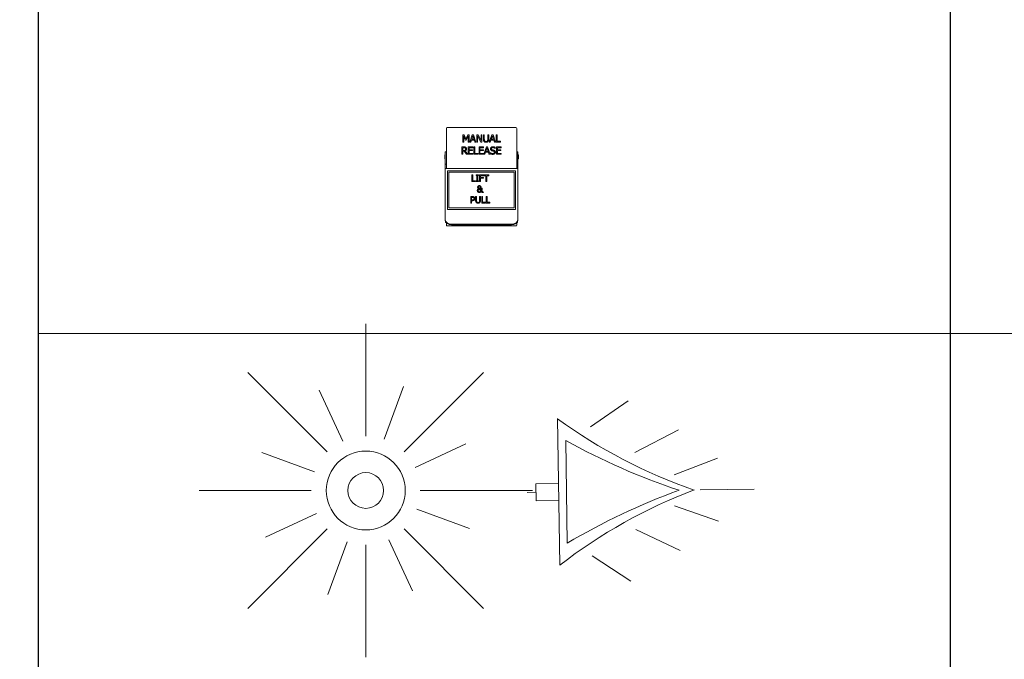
# Model space of a CAD drawing. Header units: millimetres. Extents: x -115221 to 194496, y -122556 to 375476.
# Tile 55 of 169: x 82148 to 83370, y -39274 to -38481. Entities that reach past the tile are written whole.
import ezdxf

# ---------------------------------------------------------------- set-up
doc = ezdxf.new("R2010")
doc.units = ezdxf.units.MM
doc.set_wipeout_variables(frame=1)
doc.layers.add('FA-PENDANT SPRINKLER', color=210, linetype='Continuous', lineweight=0)
doc.layers.add('SSE PIPING', color=7, linetype='Continuous', lineweight=30, true_color=0x0512c2)
doc.layers.add('SSE SYS', color=7, linetype='Continuous', lineweight=15, true_color=0xeb0000)

# ---------------------------------------------------------------- blocks, each defined once
blk = doc.blocks.new('Manual pull fr')
at = {"layer": 'SSE SYS', "color": 66, "true_color": 0x506b00}
for p, q in [((42, 0), (-42, 0)), ((-43, -1), (-43, -43.8)), ((-22.9, -8.7), (-22.9, -17.7)), ((-21.2, -8.7), (-22.9, -8.7)), ((-21.8, -17.7), (-21.8, -9.9)), ((-21.8, -9.9), (-19.4, -15.2)), ((-19, -13.7), (-21.2, -8.7)), ((-16.8, -8.7), (-19, -13.7)), ((-18.7, -15.2), (-16.4, -9.9)), ((-15.2, -8.7), (-16.8, -8.7)), ((-16.4, -9.9), (-16.4, -17.7)), ((-15.2, -17.7), (-15.2, -8.7)), ((-11.3, -8.7), (-14.3, -17.7)), ((-12, -14.2), (-10.6, -9.9)), ((-9.8, -8.7), (-11.3, -8.7)), ((-10.6, -9.9), (-9.2, -14.2)), ((-6.8, -17.7), (-9.8, -8.7)), ((-4.2, -8.7), (-5.9, -8.7)), ((-5.9, -8.7), (-5.9, -17.7)), ((-4.8, -9.9), (-0.8, -17.7)), ((-4.8, -17.7), (-4.8, -9.9)), ((-0.6, -15.8), (-4.2, -8.7)), ((0.5, -8.7), (-0.6, -8.7)), ((-0.6, -8.7), (-0.6, -15.8)), ((0.5, -17.7), (0.5, -8.7)), ((3.4, -8.7), (2.2, -8.7)), ((2.2, -8.7), (2.2, -14.3)), ((3.4, -14.3), (3.4, -8.7)), ((8.8, -8.7), (7.6, -8.7)), ((7.6, -8.7), (7.6, -14.3)), ((8.8, -14.3), (8.8, -8.7)), ((12.5, -8.7), (9.5, -17.7)), ((11.9, -14.2), (13.2, -9.9)), ((14, -8.7), (12.5, -8.7)), ((13.2, -9.9), (14.6, -14.2)), ((17, -17.7), (14, -8.7)), ((19.1, -8.7), (17.9, -8.7)), ((17.9, -8.7), (17.9, -17.7)), ((19.1, -16.6), (19.1, -8.7)), ((43, -43.8), (43, -1)), ((-21.6, -23.5), (-23.9, -23.5)), ((-23.9, -23.5), (-23.9, -32.5)), ((-22.9, -17.7), (-21.8, -17.7)), ((-19.4, -15.2), (-18.7, -15.2)), ((-16.4, -17.7), (-15.2, -17.7)), ((-10.6, -23.5), (-16.2, -23.5)), ((-16.2, -23.5), (-16.2, -32.5)), ((-14.3, -17.7), (-13.1, -17.7)), ((-13.1, -17.7), (-12.3, -15.2)), ((-12.3, -15.2), (-8.8, -15.2)), ((-9.2, -14.2), (-12, -14.2)), ((-10.6, -24.6), (-10.6, -23.5)), ((-9.3, -23.5), (-9.3, -32.5)), ((-8.1, -23.5), (-9.3, -23.5)), ((-8.8, -15.2), (-8, -17.7)), ((-8.1, -31.4), (-8.1, -23.5)), ((-8, -17.7), (-6.8, -17.7)), ((-5.9, -17.7), (-4.8, -17.7)), ((2.5, -23.5), (-3.1, -23.5)), ((-3.1, -23.5), (-3.1, -32.5)), ((-0.8, -17.7), (0.5, -17.7)), ((2.5, -24.6), (2.5, -23.5)), ((5.9, -23.5), (2.8, -32.5)), ((7.4, -23.5), (5.9, -23.5)), ((10.4, -32.5), (7.4, -23.5)), ((9.5, -17.7), (10.7, -17.7)), ((10.7, -17.7), (11.5, -15.2)), ((11.5, -15.2), (15, -15.2)), ((14.6, -14.2), (11.9, -14.2)), ((15, -15.2), (15.8, -17.7)), ((15.8, -17.7), (17, -17.7)), ((16.6, -25.4), (16.6, -23.9)), ((17.9, -17.7), (23.1, -17.7)), ((23.8, -23.5), (18.1, -23.5)), ((18.1, -23.5), (18.1, -32.5)), ((23.1, -16.6), (19.1, -16.6)), ((23.1, -17.7), (23.1, -16.6)), ((23.8, -24.6), (23.8, -23.5)), ((-45, -33.2), (-45, -38.2)), ((-45, -33.2), (-44.5, -33.2)), ((-44.5, -33.1), (-44.5, -29.7)), ((-44.5, -29.7), (-43, -29.7)), ((-44.5, -33.1), (-44.5, -44.8)), ((-23.9, -32.5), (-22.7, -32.5)), ((-22.7, -24.5), (-21.5, -24.5)), ((-22.7, -27.9), (-22.7, -24.5)), ((-21.7, -27.9), (-22.7, -27.9)), ((-22.7, -32.5), (-22.7, -28.9)), ((-22.7, -28.9), (-21.3, -28.9)), ((-21.3, -28.9), (-18.5, -32.5)), ((-16.9, -32.5), (-20.1, -28.6)), ((-18.5, -32.5), (-16.9, -32.5)), ((-16.2, -32.5), (-10.6, -32.5)), ((-15, -27), (-15, -24.6)), ((-15, -24.6), (-10.6, -24.6)), ((-10.9, -27), (-15, -27)), ((-15, -31.4), (-15, -28.1)), ((-15, -28.1), (-10.9, -28.1)), ((-10.6, -31.4), (-15, -31.4)), ((-10.9, -28.1), (-10.9, -27)), ((-10.6, -32.5), (-10.6, -31.4)), ((-9.3, -32.5), (-4.1, -32.5)), ((-4.1, -31.4), (-8.1, -31.4)), ((-4.1, -32.5), (-4.1, -31.4)), ((-3.1, -32.5), (2.5, -32.5)), ((-1.9, -27), (-1.9, -24.6)), ((-1.9, -24.6), (2.5, -24.6)), ((2.2, -27), (-1.9, -27)), ((-1.9, -31.4), (-1.9, -28.1)), ((-1.9, -28.1), (2.2, -28.1)), ((2.5, -31.4), (-1.9, -31.4)), ((2.2, -28.1), (2.2, -27)), ((2.5, -32.5), (2.5, -31.4)), ((2.8, -32.5), (4.1, -32.5)), ((4.1, -32.5), (4.9, -30)), ((4.9, -30), (8.3, -30)), ((5.2, -29), (6.6, -24.7)), ((8, -29), (5.2, -29)), ((6.6, -24.7), (8, -29)), ((8.3, -30), (9.1, -32.5)), ((9.1, -32.5), (10.4, -32.5)), ((10.9, -30.5), (10.8, -30.5)), ((10.8, -30.5), (10.8, -32)), ((16.5, -25.4), (16.6, -25.4)), ((18.1, -32.5), (23.8, -32.5)), ((19.3, -27), (19.3, -24.6)), ((19.3, -24.6), (23.8, -24.6)), ((23.5, -27), (19.3, -27)), ((19.3, -28.1), (23.5, -28.1)), ((19.3, -31.4), (19.3, -28.1)), ((23.8, -31.4), (19.3, -31.4)), ((23.5, -28.1), (23.5, -27)), ((23.8, -32.5), (23.8, -31.4)), ((43, -29.7), (44.5, -29.7)), ((44.5, -29.7), (44.5, -33.1)), ((44.5, -44.8), (44.5, -33.1)), ((44.5, -33.2), (45, -33.2)), ((45, -33.2), (45, -38.2)), ((-45, -38.2), (-44.5, -38.2)), ((-44.5, -44.8), (-44.5, -49.8)), ((-44.5, -44.8), (-43, -44.8)), ((-43, -44.8), (-43, -43.8)), ((-43, -49.8), (-43, -44.8)), ((43, -43.8), (43, -44.8)), ((43, -44.8), (44.5, -44.8)), ((43, -44.8), (43, -49.8)), ((44.5, -38.2), (45, -38.2)), ((44.5, -49.8), (44.5, -44.8)), ((44.5, -49.8), (-44.5, -49.8)), ((-44.5, -49.8), (-44.5, -102.8)), ((-41.5, -52.8), (-41.5, -99.8)), ((41.5, -52.8), (-41.5, -52.8)), ((-39.8, -54.5), (39.8, -54.5)), ((-39.8, -98.1), (-39.8, -54.5)), ((-10.8, -57.8), (-11.9, -57.8)), ((-11.9, -57.8), (-11.9, -65.8)), ((-10.8, -64.9), (-10.8, -57.8)), ((-3.6, -57.8), (-6.7, -57.8)), ((-6.7, -57.8), (-6.7, -58.6)), ((-6.7, -58.6), (-5.7, -58.6)), ((-5.7, -58.6), (-5.7, -65)), ((-4.7, -65), (-4.7, -58.6)), ((-4.7, -58.6), (-3.6, -58.6)), ((-3.6, -58.6), (-3.6, -57.8)), ((2.5, -57.8), (-2.3, -57.8)), ((-2.3, -57.8), (-2.3, -65.8)), ((-1.3, -61), (-1.3, -58.7)), ((-1.3, -58.7), (2.5, -58.7)), ((2.5, -58.7), (2.5, -57.8)), ((9, -57.8), (2.6, -57.8)), ((2.6, -57.8), (2.6, -58.7)), ((2.6, -58.7), (5.3, -58.7)), ((5.3, -58.7), (5.3, -65.8)), ((6.4, -65.8), (6.4, -58.7)), ((6.4, -58.7), (9, -58.7)), ((9, -58.7), (9, -57.8)), ((39.8, -54.5), (39.8, -98.1)), ((41.5, -99.8), (41.5, -52.8)), ((44.5, -102.8), (44.5, -49.8)), ((-11.9, -65.8), (-7.3, -65.8)), ((-7.3, -64.9), (-10.8, -64.9)), ((-7.3, -65.8), (-7.3, -64.9)), ((-6.7, -65), (-6.7, -65.8)), ((-5.7, -65), (-6.7, -65)), ((-6.7, -65.8), (-3.6, -65.8)), ((-3.6, -65), (-4.7, -65)), ((-3.6, -65.8), (-3.6, -65)), ((-2.3, -65.8), (-1.3, -65.8)), ((2.3, -61), (-1.3, -61)), ((-1.3, -65.8), (-1.3, -61.9)), ((-1.3, -61.9), (2.3, -61.9)), ((2.3, -61.9), (2.3, -61)), ((5.3, -65.8), (6.4, -65.8)), ((-11.1, -84.1), (-13.1, -84.1)), ((-13.1, -84.1), (-13.1, -92.1)), ((-6.1, -84.1), (-7.2, -84.1)), ((-7.2, -84.1), (-7.2, -89.1)), ((-6.1, -89.1), (-6.1, -84.1)), ((-3.2, -74.8), (-0.7, -77.3)), ((-1.4, -84.1), (-2.4, -84.1)), ((-2.4, -84.1), (-2.4, -89.2)), ((-0.3, -76.4), (-2.2, -74.4)), ((-1.4, -89.1), (-1.4, -84.1)), ((0.9, -74.1), (-0.2, -74.1)), ((-0.2, -77.8), (0.9, -79)), ((1.2, -84.1), (0.2, -84.1)), ((0.2, -84.1), (0.2, -92.1)), ((2.2, -79), (0.3, -77)), ((0.9, -74.6), (0.9, -74.1)), ((0.9, -79), (2.2, -79)), ((1.2, -91.2), (1.2, -84.1)), ((6.7, -84.1), (5.6, -84.1)), ((5.6, -84.1), (5.6, -92.1)), ((6.7, -91.2), (6.7, -84.1)), ((-13.1, -92.1), (-12.1, -92.1)), ((-12.1, -88.3), (-12.1, -85.1)), ((-12.1, -85.1), (-11.2, -85.1)), ((-11.3, -88.3), (-12.1, -88.3)), ((-12.1, -92.1), (-12.1, -89.2)), ((-12.1, -89.2), (-11.2, -89.2)), ((0.2, -92.1), (4.8, -92.1)), ((4.8, -91.2), (1.2, -91.2)), ((4.8, -92.1), (4.8, -91.2)), ((5.6, -92.1), (10.3, -92.1)), ((10.3, -91.2), (6.7, -91.2)), ((10.3, -92.1), (10.3, -91.2)), ((-44.5, -102.8), (-44.5, -104.2)), ((-44.5, -104.2), (-44.5, -112.1)), ((-41.5, -99.8), (41.5, -99.8)), ((39.8, -98.1), (-39.8, -98.1)), ((44.5, -104.2), (44.5, -102.8)), ((44.5, -112.1), (44.5, -104.2)), ((-44.5, -112.1), (-44.5, -113.1)), ((-43, -116.4), (-43, -119)), ((-42, -120), (42, -120)), ((-36.5, -117.7), (36.5, -117.7)), ((-36.5, -118.8), (36.5, -118.8)), ((43, -119), (43, -116.4)), ((44.5, -113.1), (44.5, -112.1))]:
    blk.add_line(p, q, dxfattribs=at)
at = {"layer": 'SSE SYS', "color": 66, "true_color": 0x506b00, "flags": 128}
for points in [[(-19.3, -24), (-19.4, -23.9), (-19.5, -23.9), (-19.6, -23.8), (-19.6, -23.8), (-19.7, -23.8), (-19.8, -23.7), (-19.9, -23.7), (-20, -23.7), (-20.1, -23.6), (-20.2, -23.6), (-20.3, -23.6), (-20.4, -23.6), (-20.5, -23.6), (-20.6, -23.6), (-20.7, -23.5), (-20.8, -23.5), (-20.9, -23.5), (-21, -23.5), (-21.1, -23.5), (-21.2, -23.5), (-21.3, -23.5), (-21.4, -23.5), (-21.5, -23.5), (-21.6, -23.5)], [(-18.3, -26), (-18.3, -25.9), (-18.3, -25.8), (-18.3, -25.7), (-18.3, -25.6), (-18.3, -25.6), (-18.3, -25.5), (-18.3, -25.4), (-18.3, -25.3), (-18.4, -25.2), (-18.4, -25.2), (-18.4, -25.1), (-18.4, -25), (-18.5, -24.9), (-18.5, -24.8), (-18.6, -24.7), (-18.6, -24.6), (-18.7, -24.5), (-18.8, -24.4), (-18.8, -24.4), (-18.9, -24.3), (-19, -24.2), (-19.1, -24.1), (-19.2, -24), (-19.3, -24)], [(2.2, -14.3), (2.2, -14.6), (2.3, -14.8), (2.3, -15.1), (2.3, -15.3), (2.3, -15.5), (2.4, -15.6), (2.4, -15.8), (2.4, -15.9), (2.5, -16), (2.5, -16.1), (2.5, -16.2), (2.6, -16.3), (2.6, -16.4), (2.6, -16.4), (2.7, -16.5), (2.7, -16.6), (2.8, -16.6), (2.8, -16.7), (2.8, -16.8), (2.9, -16.8), (2.9, -16.9), (3, -16.9), (3, -17), (3.1, -17)], [(3.1, -17), (3.2, -17.1), (3.2, -17.2), (3.3, -17.2), (3.4, -17.3), (3.4, -17.3), (3.5, -17.4), (3.6, -17.4), (3.6, -17.5), (3.7, -17.5), (3.8, -17.5), (3.9, -17.6), (4, -17.6), (4, -17.6), (4.1, -17.7), (4.2, -17.7), (4.3, -17.7), (4.4, -17.8), (4.5, -17.8), (4.7, -17.8), (4.8, -17.8), (5, -17.9), (5.1, -17.9), (5.3, -17.9), (5.5, -17.9)], [(3.8, -16.1), (3.8, -16.1), (3.8, -16), (3.7, -16), (3.7, -15.9), (3.7, -15.9), (3.7, -15.8), (3.6, -15.8), (3.6, -15.7), (3.6, -15.7), (3.6, -15.6), (3.6, -15.6), (3.6, -15.5), (3.5, -15.5), (3.5, -15.4), (3.5, -15.4), (3.5, -15.3), (3.5, -15.3), (3.5, -15.2), (3.5, -15.1), (3.5, -15), (3.5, -14.8), (3.4, -14.7), (3.4, -14.5), (3.4, -14.3)], [(5.5, -16.9), (5.4, -16.9), (5.4, -16.9), (5.3, -16.9), (5.2, -16.8), (5.2, -16.8), (5.1, -16.8), (5, -16.8), (5, -16.8), (4.9, -16.8), (4.8, -16.8), (4.8, -16.8), (4.7, -16.8), (4.6, -16.7), (4.6, -16.7), (4.5, -16.7), (4.4, -16.6), (4.3, -16.6), (4.2, -16.5), (4.2, -16.5), (4.1, -16.4), (4, -16.4), (3.9, -16.3), (3.9, -16.2), (3.8, -16.1)], [(7.2, -16.1), (7.1, -16.2), (7, -16.3), (6.9, -16.4), (6.9, -16.5), (6.8, -16.5), (6.7, -16.6), (6.6, -16.6), (6.5, -16.7), (6.5, -16.7), (6.4, -16.7), (6.3, -16.7), (6.3, -16.8), (6.2, -16.8), (6.1, -16.8), (6.1, -16.8), (6, -16.8), (6, -16.8), (5.9, -16.8), (5.8, -16.8), (5.8, -16.8), (5.7, -16.9), (5.6, -16.9), (5.6, -16.9), (5.5, -16.9)], [(5.5, -17.9), (5.7, -17.9), (5.9, -17.9), (6.1, -17.9), (6.2, -17.8), (6.4, -17.8), (6.5, -17.8), (6.7, -17.7), (6.8, -17.7), (6.9, -17.7), (6.9, -17.7), (7, -17.6), (7.1, -17.6), (7.2, -17.6), (7.2, -17.5), (7.3, -17.5), (7.4, -17.4), (7.5, -17.4), (7.5, -17.4), (7.6, -17.3), (7.6, -17.3), (7.7, -17.2), (7.8, -17.2), (7.8, -17.1), (7.9, -17)], [(7.6, -14.3), (7.6, -14.5), (7.5, -14.7), (7.5, -14.8), (7.5, -15), (7.5, -15.1), (7.5, -15.2), (7.5, -15.3), (7.5, -15.3), (7.5, -15.4), (7.5, -15.4), (7.4, -15.5), (7.4, -15.5), (7.4, -15.6), (7.4, -15.6), (7.4, -15.7), (7.4, -15.7), (7.3, -15.8), (7.3, -15.8), (7.3, -15.9), (7.3, -15.9), (7.3, -16), (7.2, -16), (7.2, -16.1), (7.2, -16.1)], [(7.9, -17), (8, -17), (8.1, -16.9), (8.1, -16.8), (8.2, -16.7), (8.3, -16.6), (8.3, -16.5), (8.4, -16.4), (8.4, -16.2), (8.5, -16.1), (8.5, -16), (8.6, -15.9), (8.6, -15.8), (8.6, -15.7), (8.7, -15.5), (8.7, -15.4), (8.7, -15.3), (8.7, -15.2), (8.7, -15), (8.7, -14.9), (8.7, -14.8), (8.7, -14.7), (8.8, -14.6), (8.8, -14.4), (8.8, -14.3)], [(13.9, -23.3), (13.6, -23.4), (13.4, -23.4), (13.1, -23.4), (12.9, -23.5), (12.6, -23.5), (12.4, -23.6), (12.2, -23.8), (12, -23.9), (11.8, -24), (11.7, -24.1), (11.6, -24.2), (11.5, -24.3), (11.4, -24.4), (11.3, -24.6), (11.2, -24.7), (11.1, -24.8), (11.1, -24.9), (11, -25.1), (11, -25.2), (10.9, -25.3), (10.9, -25.5), (10.9, -25.6), (10.9, -25.8), (10.9, -25.9)], [(16.6, -23.9), (16.5, -23.9), (16.4, -23.9), (16.3, -23.8), (16.2, -23.8), (16.1, -23.7), (16.1, -23.7), (16, -23.7), (15.9, -23.7), (15.8, -23.6), (15.7, -23.6), (15.6, -23.6), (15.5, -23.5), (15.4, -23.5), (15.4, -23.5), (15.3, -23.5), (15.2, -23.5), (15, -23.4), (14.9, -23.4), (14.8, -23.4), (14.6, -23.4), (14.5, -23.4), (14.3, -23.4), (14.1, -23.4), (13.9, -23.3)], [(-20, -27.5), (-20.2, -27.6), (-20.3, -27.7), (-20.4, -27.7), (-20.5, -27.8), (-20.6, -27.8), (-20.7, -27.8), (-20.8, -27.8), (-20.8, -27.9), (-20.9, -27.9), (-20.9, -27.9), (-21, -27.9), (-21, -27.9), (-21.1, -27.9), (-21.1, -27.9), (-21.2, -27.9), (-21.2, -27.9), (-21.3, -27.9), (-21.3, -27.9), (-21.4, -27.9), (-21.5, -27.9), (-21.5, -27.9), (-21.6, -27.9), (-21.6, -27.9), (-21.7, -27.9)], [(-21.5, -24.5), (-21.5, -24.5), (-21.4, -24.5), (-21.4, -24.5), (-21.3, -24.5), (-21.3, -24.5), (-21.2, -24.6), (-21.1, -24.6), (-21.1, -24.6), (-21, -24.6), (-20.9, -24.6), (-20.9, -24.6), (-20.8, -24.6), (-20.8, -24.6), (-20.7, -24.6), (-20.6, -24.6), (-20.6, -24.6), (-20.5, -24.7), (-20.4, -24.7), (-20.4, -24.7), (-20.3, -24.7), (-20.3, -24.8), (-20.2, -24.8), (-20.1, -24.8), (-20.1, -24.9)], [(-20.1, -24.9), (-20, -24.9), (-20, -24.9), (-19.9, -25), (-19.9, -25), (-19.8, -25.1), (-19.8, -25.2), (-19.7, -25.2), (-19.7, -25.3), (-19.7, -25.3), (-19.7, -25.4), (-19.6, -25.4), (-19.6, -25.5), (-19.6, -25.5), (-19.6, -25.6), (-19.6, -25.6), (-19.6, -25.6), (-19.6, -25.7), (-19.5, -25.7), (-19.5, -25.8), (-19.5, -25.8), (-19.5, -25.9), (-19.5, -25.9), (-19.5, -26), (-19.5, -26)], [(-20.1, -28.6), (-19.9, -28.5), (-19.7, -28.4), (-19.5, -28.3), (-19.3, -28.1), (-19.1, -28), (-19, -27.8), (-18.8, -27.6), (-18.7, -27.5), (-18.6, -27.3), (-18.5, -27.2), (-18.5, -27.1), (-18.5, -27), (-18.4, -26.9), (-18.4, -26.8), (-18.4, -26.8), (-18.4, -26.7), (-18.3, -26.6), (-18.3, -26.5), (-18.3, -26.4), (-18.3, -26.3), (-18.3, -26.2), (-18.3, -26.1), (-18.3, -26), (-18.3, -26)], [(-19.5, -26), (-19.5, -26.1), (-19.5, -26.2), (-19.5, -26.3), (-19.5, -26.3), (-19.5, -26.4), (-19.6, -26.5), (-19.6, -26.6), (-19.6, -26.6), (-19.6, -26.7), (-19.6, -26.8), (-19.6, -26.8), (-19.7, -26.9), (-19.7, -26.9), (-19.7, -27), (-19.7, -27.1), (-19.8, -27.1), (-19.8, -27.2), (-19.8, -27.2), (-19.8, -27.2), (-19.9, -27.3), (-19.9, -27.3), (-20, -27.4), (-20, -27.4), (-20, -27.5)], [(10.8, -32), (10.9, -32), (10.9, -32), (11, -32.1), (11.1, -32.1), (11.2, -32.1), (11.3, -32.2), (11.3, -32.2), (11.4, -32.2), (11.5, -32.3), (11.6, -32.3), (11.6, -32.3), (11.7, -32.3), (11.8, -32.4), (11.9, -32.4), (12, -32.4), (12, -32.4), (12.1, -32.5), (12.2, -32.5), (12.4, -32.5), (12.6, -32.6), (12.8, -32.6), (13.1, -32.6), (13.4, -32.7), (13.7, -32.7)], [(10.9, -25.9), (10.9, -26.1), (10.9, -26.2), (10.9, -26.3), (10.9, -26.5), (10.9, -26.6), (11, -26.7), (11, -26.7), (11, -26.8), (11, -26.9), (11, -26.9), (11.1, -27), (11.1, -27), (11.1, -27.1), (11.1, -27.1), (11.2, -27.2), (11.2, -27.2), (11.2, -27.2), (11.2, -27.3), (11.3, -27.3), (11.3, -27.4), (11.3, -27.4), (11.4, -27.5), (11.4, -27.5), (11.4, -27.5)], [(13.7, -31.6), (13.6, -31.6), (13.5, -31.6), (13.4, -31.6), (13.2, -31.6), (13.1, -31.6), (13, -31.6), (12.9, -31.6), (12.8, -31.5), (12.7, -31.5), (12.6, -31.5), (12.5, -31.4), (12.4, -31.4), (12.3, -31.4), (12.2, -31.3), (12.1, -31.3), (12, -31.2), (11.9, -31.2), (11.8, -31.1), (11.6, -31), (11.5, -31), (11.4, -30.9), (11.2, -30.7), (11, -30.6), (10.9, -30.5)], [(11.4, -27.5), (11.5, -27.6), (11.5, -27.6), (11.6, -27.7), (11.6, -27.7), (11.6, -27.7), (11.7, -27.8), (11.7, -27.8), (11.8, -27.8), (11.8, -27.9), (11.8, -27.9), (11.9, -27.9), (11.9, -27.9), (12, -28), (12, -28), (12.1, -28), (12.1, -28), (12.2, -28.1), (12.2, -28.1), (12.3, -28.1), (12.4, -28.2), (12.5, -28.2), (12.6, -28.3), (12.8, -28.3), (12.9, -28.3)], [(12.1, -25.8), (12.1, -25.7), (12.1, -25.6), (12.1, -25.5), (12.2, -25.4), (12.2, -25.3), (12.2, -25.3), (12.3, -25.2), (12.3, -25.1), (12.4, -25), (12.4, -25), (12.5, -24.9), (12.5, -24.8), (12.6, -24.8), (12.7, -24.7), (12.8, -24.6), (12.9, -24.6), (13, -24.5), (13.2, -24.5), (13.3, -24.5), (13.4, -24.4), (13.6, -24.4), (13.7, -24.4), (13.8, -24.4), (14, -24.4)], [(13.3, -27.2), (13.2, -27.2), (13.1, -27.2), (13.1, -27.1), (13, -27.1), (13, -27.1), (12.9, -27.1), (12.8, -27), (12.8, -27), (12.7, -27), (12.6, -26.9), (12.6, -26.9), (12.5, -26.8), (12.5, -26.8), (12.4, -26.7), (12.4, -26.7), (12.3, -26.6), (12.3, -26.5), (12.2, -26.4), (12.2, -26.3), (12.2, -26.2), (12.1, -26.1), (12.1, -26), (12.1, -25.9), (12.1, -25.8)], [(12.9, -28.3), (13, -28.4), (13.1, -28.4), (13.1, -28.4), (13.2, -28.4), (13.3, -28.4), (13.3, -28.4), (13.4, -28.5), (13.5, -28.5), (13.6, -28.5), (13.6, -28.5), (13.7, -28.5), (13.8, -28.5), (13.8, -28.6), (13.9, -28.6), (14, -28.6), (14, -28.6), (14.1, -28.6), (14.2, -28.6), (14.2, -28.7), (14.3, -28.7), (14.4, -28.7), (14.4, -28.7), (14.5, -28.7), (14.6, -28.8)], [(15.1, -27.7), (15.1, -27.7), (15, -27.6), (15, -27.6), (14.9, -27.6), (14.9, -27.6), (14.8, -27.6), (14.8, -27.6), (14.7, -27.6), (14.7, -27.5), (14.6, -27.5), (14.6, -27.5), (14.5, -27.5), (14.5, -27.5), (14.4, -27.5), (14.4, -27.5), (14.3, -27.5), (14.3, -27.4), (14.2, -27.4), (14.1, -27.4), (14, -27.4), (13.8, -27.3), (13.7, -27.3), (13.5, -27.2), (13.3, -27.2)], [(15.7, -30.1), (15.7, -30.2), (15.7, -30.3), (15.6, -30.4), (15.6, -30.5), (15.6, -30.6), (15.6, -30.7), (15.5, -30.8), (15.5, -30.9), (15.4, -30.9), (15.4, -31), (15.3, -31.1), (15.3, -31.1), (15.2, -31.2), (15.1, -31.3), (15, -31.3), (14.9, -31.4), (14.8, -31.5), (14.6, -31.5), (14.5, -31.5), (14.3, -31.6), (14.1, -31.6), (14, -31.6), (13.8, -31.6), (13.7, -31.6)], [(13.7, -32.7), (13.8, -32.7), (13.9, -32.7), (14, -32.7), (14.1, -32.7), (14.2, -32.7), (14.3, -32.6), (14.4, -32.6), (14.4, -32.6), (14.5, -32.6), (14.6, -32.6), (14.7, -32.6), (14.8, -32.6), (14.9, -32.5), (14.9, -32.5), (15, -32.5), (15.1, -32.5), (15.2, -32.4), (15.3, -32.4), (15.4, -32.4), (15.5, -32.3), (15.6, -32.2), (15.8, -32.1), (15.9, -32), (16.1, -31.9)], [(14, -24.4), (14.1, -24.4), (14.3, -24.4), (14.5, -24.4), (14.7, -24.4), (14.8, -24.5), (15, -24.5), (15.1, -24.6), (15.2, -24.6), (15.3, -24.7), (15.4, -24.7), (15.5, -24.7), (15.6, -24.8), (15.7, -24.8), (15.7, -24.9), (15.8, -24.9), (15.9, -24.9), (16, -25), (16.1, -25), (16.1, -25.1), (16.2, -25.1), (16.3, -25.2), (16.3, -25.2), (16.4, -25.3), (16.5, -25.4)], [(14.6, -28.8), (14.6, -28.8), (14.7, -28.8), (14.7, -28.8), (14.8, -28.8), (14.9, -28.9), (14.9, -28.9), (15, -28.9), (15, -29), (15.1, -29), (15.1, -29), (15.2, -29.1), (15.2, -29.1), (15.3, -29.1), (15.3, -29.2), (15.4, -29.2), (15.4, -29.3), (15.5, -29.4), (15.5, -29.5), (15.6, -29.6), (15.6, -29.7), (15.6, -29.8), (15.7, -29.9), (15.7, -30), (15.7, -30.1)], [(16.9, -29.9), (16.9, -29.8), (16.9, -29.6), (16.9, -29.4), (16.8, -29.3), (16.8, -29.1), (16.7, -28.9), (16.7, -28.8), (16.6, -28.6), (16.5, -28.5), (16.4, -28.4), (16.3, -28.3), (16.2, -28.2), (16.1, -28.2), (16, -28.1), (16, -28), (15.9, -28), (15.8, -27.9), (15.7, -27.9), (15.6, -27.9), (15.5, -27.8), (15.4, -27.8), (15.3, -27.7), (15.2, -27.7), (15.1, -27.7)], [(16.1, -31.9), (16.2, -31.8), (16.2, -31.7), (16.3, -31.7), (16.3, -31.6), (16.4, -31.5), (16.4, -31.4), (16.5, -31.4), (16.5, -31.3), (16.6, -31.2), (16.6, -31.1), (16.7, -31.1), (16.7, -31), (16.7, -30.9), (16.8, -30.8), (16.8, -30.7), (16.8, -30.6), (16.8, -30.6), (16.9, -30.5), (16.9, -30.4), (16.9, -30.3), (16.9, -30.2), (16.9, -30.1), (16.9, -30), (16.9, -29.9)], [(-4.2, -71.4), (-4.3, -71.5), (-4.4, -71.5), (-4.4, -71.6), (-4.5, -71.7), (-4.5, -71.8), (-4.6, -71.8), (-4.6, -71.9), (-4.6, -71.9), (-4.6, -72), (-4.7, -72), (-4.7, -72.1), (-4.7, -72.1), (-4.7, -72.2), (-4.7, -72.2), (-4.7, -72.3), (-4.7, -72.3), (-4.7, -72.3), (-4.8, -72.4), (-4.8, -72.4), (-4.8, -72.5), (-4.8, -72.5), (-4.8, -72.6), (-4.8, -72.6), (-4.8, -72.7)], [(-2.7, -70.8), (-2.7, -70.8), (-2.7, -70.8), (-2.8, -70.8), (-2.8, -70.8), (-2.9, -70.8), (-2.9, -70.8), (-3, -70.8), (-3, -70.8), (-3, -70.8), (-3.1, -70.8), (-3.1, -70.8), (-3.2, -70.9), (-3.2, -70.9), (-3.3, -70.9), (-3.3, -70.9), (-3.4, -70.9), (-3.5, -71), (-3.6, -71), (-3.7, -71), (-3.8, -71.1), (-3.9, -71.2), (-4, -71.2), (-4.1, -71.3), (-4.2, -71.4)], [(-3.7, -72.6), (-3.7, -72.5), (-3.7, -72.4), (-3.7, -72.3), (-3.7, -72.3), (-3.7, -72.2), (-3.6, -72.1), (-3.6, -72), (-3.5, -71.9), (-3.5, -71.9), (-3.5, -71.8), (-3.4, -71.8), (-3.4, -71.7), (-3.3, -71.7), (-3.3, -71.6), (-3.2, -71.6), (-3.2, -71.6), (-3.1, -71.6), (-3.1, -71.5), (-3, -71.5), (-2.9, -71.5), (-2.9, -71.5), (-2.8, -71.5), (-2.8, -71.5), (-2.7, -71.5)], [(-0.6, -72.5), (-0.6, -72.4), (-0.6, -72.3), (-0.7, -72.2), (-0.7, -72.1), (-0.7, -72), (-0.7, -71.9), (-0.8, -71.8), (-0.8, -71.7), (-0.9, -71.6), (-0.9, -71.6), (-1, -71.5), (-1, -71.4), (-1.1, -71.3), (-1.2, -71.3), (-1.3, -71.2), (-1.4, -71.1), (-1.5, -71), (-1.7, -71), (-1.8, -70.9), (-2, -70.9), (-2.2, -70.8), (-2.3, -70.8), (-2.5, -70.8), (-2.7, -70.8)], [(-2.7, -71.5), (-2.6, -71.5), (-2.4, -71.5), (-2.3, -71.5), (-2.2, -71.6), (-2.1, -71.6), (-2, -71.7), (-2, -71.8), (-1.9, -71.8), (-1.9, -71.8), (-1.9, -71.9), (-1.8, -71.9), (-1.8, -72), (-1.8, -72), (-1.8, -72.1), (-1.8, -72.1), (-1.7, -72.2), (-1.7, -72.2), (-1.7, -72.3), (-1.7, -72.3), (-1.7, -72.4), (-1.7, -72.4), (-1.7, -72.5), (-1.7, -72.5), (-1.7, -72.6)], [(-9, -84.6), (-9.1, -84.6), (-9.2, -84.6), (-9.2, -84.5), (-9.3, -84.5), (-9.3, -84.5), (-9.4, -84.4), (-9.5, -84.4), (-9.5, -84.4), (-9.6, -84.3), (-9.7, -84.3), (-9.8, -84.3), (-9.8, -84.3), (-9.9, -84.3), (-10, -84.2), (-10.1, -84.2), (-10.1, -84.2), (-10.2, -84.2), (-10.3, -84.2), (-10.4, -84.2), (-10.6, -84.2), (-10.7, -84.2), (-10.8, -84.1), (-11, -84.1), (-11.1, -84.1)], [(-4.7, -75.3), (-4.7, -75.3), (-4.8, -75.4), (-4.8, -75.4), (-4.8, -75.5), (-4.8, -75.5), (-4.8, -75.5), (-4.9, -75.6), (-4.9, -75.6), (-4.9, -75.7), (-4.9, -75.7), (-5, -75.7), (-5, -75.8), (-5, -75.8), (-5, -75.9), (-5, -75.9), (-5, -75.9), (-5.1, -76), (-5.1, -76.1), (-5.1, -76.1), (-5.1, -76.2), (-5.1, -76.3), (-5.2, -76.5), (-5.2, -76.6), (-5.2, -76.8)], [(-5.2, -76.8), (-5.2, -76.9), (-5.2, -77), (-5.1, -77.2), (-5.1, -77.3), (-5.1, -77.4), (-5.1, -77.6), (-5, -77.7), (-5, -77.8), (-4.9, -77.9), (-4.8, -78), (-4.8, -78.2), (-4.7, -78.3), (-4.6, -78.4), (-4.5, -78.5), (-4.4, -78.6), (-4.3, -78.7), (-4.1, -78.8), (-3.9, -78.9), (-3.7, -78.9), (-3.5, -79), (-3.3, -79.1), (-3.1, -79.1), (-2.9, -79.1), (-2.7, -79.1)], [(-4.8, -72.7), (-4.8, -72.7), (-4.8, -72.8), (-4.8, -72.9), (-4.8, -72.9), (-4.7, -73), (-4.7, -73), (-4.7, -73.1), (-4.7, -73.2), (-4.7, -73.2), (-4.7, -73.3), (-4.7, -73.4), (-4.6, -73.4), (-4.6, -73.5), (-4.6, -73.5), (-4.5, -73.6), (-4.5, -73.7), (-4.5, -73.7), (-4.4, -73.8), (-4.4, -73.9), (-4.3, -74), (-4.2, -74.1), (-4, -74.2), (-3.9, -74.3), (-3.7, -74.4)], [(-3.7, -74.4), (-3.7, -74.5), (-3.8, -74.5), (-3.8, -74.5), (-3.8, -74.5), (-3.9, -74.5), (-3.9, -74.6), (-3.9, -74.6), (-4, -74.6), (-4, -74.6), (-4, -74.7), (-4, -74.7), (-4.1, -74.7), (-4.1, -74.7), (-4.1, -74.7), (-4.2, -74.8), (-4.2, -74.8), (-4.2, -74.8), (-4.3, -74.9), (-4.3, -74.9), (-4.4, -75), (-4.5, -75), (-4.5, -75.1), (-4.6, -75.2), (-4.7, -75.3)], [(-4.1, -76.5), (-4.1, -76.4), (-4.1, -76.3), (-4, -76.3), (-4, -76.2), (-4, -76.1), (-4, -76.1), (-4, -76), (-4, -75.9), (-4, -75.9), (-4, -75.9), (-4, -75.8), (-3.9, -75.8), (-3.9, -75.7), (-3.9, -75.7), (-3.9, -75.7), (-3.9, -75.6), (-3.9, -75.6), (-3.9, -75.6), (-3.8, -75.5), (-3.8, -75.5), (-3.8, -75.5), (-3.8, -75.4), (-3.8, -75.4), (-3.7, -75.4)], [(-2.4, -78.3), (-2.5, -78.3), (-2.6, -78.3), (-2.7, -78.2), (-2.8, -78.2), (-2.8, -78.2), (-2.9, -78.2), (-3, -78.2), (-3.1, -78.1), (-3.2, -78.1), (-3.3, -78), (-3.3, -78), (-3.4, -77.9), (-3.5, -77.9), (-3.6, -77.8), (-3.6, -77.8), (-3.7, -77.7), (-3.8, -77.6), (-3.8, -77.5), (-3.9, -77.3), (-4, -77.2), (-4, -77), (-4, -76.8), (-4.1, -76.7), (-4.1, -76.5)], [(-3.5, -73.3), (-3.6, -73.3), (-3.6, -73.2), (-3.6, -73.1), (-3.6, -73.1), (-3.7, -73), (-3.7, -73), (-3.7, -73), (-3.7, -73), (-3.7, -72.9), (-3.7, -72.9), (-3.7, -72.9), (-3.7, -72.9), (-3.7, -72.8), (-3.7, -72.8), (-3.7, -72.8), (-3.7, -72.8), (-3.7, -72.8), (-3.7, -72.7), (-3.7, -72.7), (-3.7, -72.7), (-3.7, -72.7), (-3.7, -72.6), (-3.7, -72.6), (-3.7, -72.6)], [(-3.7, -75.4), (-3.7, -75.3), (-3.6, -75.2), (-3.6, -75.2), (-3.5, -75.1), (-3.5, -75.1), (-3.5, -75.1), (-3.5, -75), (-3.4, -75), (-3.4, -75), (-3.4, -75), (-3.4, -75), (-3.4, -75), (-3.4, -75), (-3.3, -74.9), (-3.3, -74.9), (-3.3, -74.9), (-3.3, -74.9), (-3.3, -74.9), (-3.3, -74.9), (-3.2, -74.9), (-3.2, -74.9), (-3.2, -74.8), (-3.2, -74.8), (-3.2, -74.8)], [(-2.7, -74.1), (-2.8, -74), (-2.9, -73.9), (-2.9, -73.9), (-3, -73.8), (-3.1, -73.8), (-3.1, -73.8), (-3.2, -73.7), (-3.2, -73.7), (-3.2, -73.7), (-3.2, -73.7), (-3.2, -73.6), (-3.3, -73.6), (-3.3, -73.6), (-3.3, -73.6), (-3.3, -73.5), (-3.4, -73.5), (-3.4, -73.5), (-3.4, -73.5), (-3.4, -73.5), (-3.4, -73.4), (-3.5, -73.4), (-3.5, -73.4), (-3.5, -73.4), (-3.5, -73.3)], [(-1.9, -73.4), (-1.9, -73.5), (-2, -73.6), (-2.1, -73.7), (-2.1, -73.7), (-2.2, -73.8), (-2.2, -73.8), (-2.2, -73.8), (-2.2, -73.8), (-2.3, -73.9), (-2.3, -73.9), (-2.3, -73.9), (-2.3, -73.9), (-2.4, -73.9), (-2.4, -73.9), (-2.4, -74), (-2.4, -74), (-2.5, -74), (-2.5, -74), (-2.5, -74), (-2.6, -74), (-2.6, -74), (-2.6, -74), (-2.6, -74.1), (-2.7, -74.1)], [(-2.7, -79.1), (-2.6, -79.1), (-2.4, -79.1), (-2.3, -79.1), (-2.2, -79.1), (-2.1, -79.1), (-2, -79.1), (-1.9, -79), (-1.7, -79), (-1.6, -79), (-1.5, -78.9), (-1.4, -78.9), (-1.3, -78.8), (-1.2, -78.7), (-1.1, -78.7), (-1, -78.6), (-0.9, -78.5), (-0.8, -78.4), (-0.7, -78.4), (-0.6, -78.3), (-0.6, -78.2), (-0.5, -78.1), (-0.4, -78), (-0.3, -77.9), (-0.2, -77.8)], [(-0.7, -77.3), (-0.8, -77.4), (-0.8, -77.5), (-0.8, -77.5), (-0.9, -77.6), (-0.9, -77.6), (-1, -77.7), (-1.1, -77.7), (-1.1, -77.8), (-1.2, -77.8), (-1.2, -77.9), (-1.3, -77.9), (-1.4, -78), (-1.4, -78), (-1.5, -78.1), (-1.6, -78.1), (-1.7, -78.1), (-1.8, -78.2), (-1.8, -78.2), (-1.9, -78.2), (-2, -78.2), (-2.1, -78.2), (-2.2, -78.3), (-2.3, -78.3), (-2.4, -78.3)], [(-2.2, -74.4), (-2.1, -74.4), (-2.1, -74.4), (-2, -74.4), (-2, -74.4), (-2, -74.4), (-1.9, -74.3), (-1.9, -74.3), (-1.8, -74.3), (-1.8, -74.3), (-1.7, -74.3), (-1.7, -74.2), (-1.6, -74.2), (-1.6, -74.2), (-1.6, -74.2), (-1.5, -74.1), (-1.5, -74.1), (-1.4, -74.1), (-1.4, -74), (-1.4, -74), (-1.3, -74), (-1.2, -73.9), (-1.1, -73.8), (-1, -73.7), (-0.9, -73.5)], [(-1.7, -72.6), (-1.7, -72.6), (-1.7, -72.7), (-1.7, -72.7), (-1.7, -72.8), (-1.7, -72.8), (-1.7, -72.9), (-1.7, -72.9), (-1.7, -73), (-1.7, -73), (-1.7, -73), (-1.7, -73.1), (-1.7, -73.1), (-1.8, -73.1), (-1.8, -73.1), (-1.8, -73.2), (-1.8, -73.2), (-1.8, -73.2), (-1.8, -73.3), (-1.8, -73.3), (-1.8, -73.3), (-1.8, -73.3), (-1.8, -73.4), (-1.9, -73.4), (-1.9, -73.4)], [(-0.9, -73.5), (-0.9, -73.5), (-0.9, -73.5), (-0.9, -73.5), (-0.9, -73.4), (-0.9, -73.4), (-0.8, -73.4), (-0.8, -73.3), (-0.8, -73.3), (-0.8, -73.3), (-0.8, -73.3), (-0.8, -73.2), (-0.8, -73.2), (-0.7, -73.2), (-0.7, -73.1), (-0.7, -73.1), (-0.7, -73.1), (-0.7, -73), (-0.7, -73), (-0.7, -72.9), (-0.7, -72.9), (-0.7, -72.8), (-0.6, -72.7), (-0.6, -72.6), (-0.6, -72.5)], [(-0.2, -74.1), (-0.2, -74.2), (-0.2, -74.2), (-0.2, -74.3), (-0.2, -74.4), (-0.2, -74.5), (-0.2, -74.5), (-0.2, -74.6), (-0.2, -74.7), (-0.2, -74.8), (-0.2, -74.8), (-0.2, -74.9), (-0.2, -75), (-0.2, -75.1), (-0.2, -75.2), (-0.2, -75.2), (-0.2, -75.3), (-0.2, -75.4), (-0.2, -75.5), (-0.2, -75.6), (-0.2, -75.7), (-0.2, -75.8), (-0.2, -76), (-0.3, -76.2), (-0.3, -76.4)], [(0.3, -77), (0.3, -76.9), (0.4, -76.8), (0.4, -76.8), (0.4, -76.7), (0.5, -76.6), (0.5, -76.5), (0.5, -76.5), (0.6, -76.4), (0.6, -76.3), (0.6, -76.2), (0.6, -76.2), (0.7, -76.1), (0.7, -76), (0.7, -75.9), (0.7, -75.8), (0.7, -75.8), (0.8, -75.7), (0.8, -75.6), (0.8, -75.4), (0.8, -75.3), (0.8, -75.1), (0.9, -75), (0.9, -74.8), (0.9, -74.6)], [(-9.6, -87.8), (-9.7, -87.9), (-9.8, -87.9), (-9.9, -88), (-10, -88.1), (-10.1, -88.1), (-10.2, -88.1), (-10.3, -88.1), (-10.3, -88.2), (-10.4, -88.2), (-10.5, -88.2), (-10.5, -88.2), (-10.6, -88.2), (-10.6, -88.2), (-10.7, -88.2), (-10.8, -88.2), (-10.8, -88.2), (-10.9, -88.2), (-11, -88.2), (-11, -88.2), (-11.1, -88.2), (-11.1, -88.2), (-11.2, -88.3), (-11.3, -88.3), (-11.3, -88.3)], [(-11.2, -85.1), (-11.1, -85.1), (-11.1, -85.1), (-11, -85.1), (-11, -85.1), (-10.9, -85.1), (-10.9, -85.1), (-10.8, -85.1), (-10.7, -85.1), (-10.7, -85.1), (-10.6, -85.1), (-10.5, -85.1), (-10.5, -85.1), (-10.4, -85.1), (-10.3, -85.1), (-10.3, -85.1), (-10.2, -85.2), (-10.2, -85.2), (-10.1, -85.2), (-10, -85.2), (-10, -85.2), (-9.9, -85.3), (-9.9, -85.3), (-9.8, -85.3), (-9.8, -85.4)], [(-11.2, -89.2), (-10.9, -89.2), (-10.7, -89.1), (-10.5, -89.1), (-10.4, -89.1), (-10.2, -89.1), (-10.1, -89), (-10, -89), (-9.9, -89), (-9.8, -88.9), (-9.7, -88.9), (-9.6, -88.9), (-9.5, -88.9), (-9.5, -88.8), (-9.4, -88.8), (-9.3, -88.7), (-9.3, -88.7), (-9.2, -88.7), (-9.1, -88.6), (-9.1, -88.6), (-9, -88.5), (-9, -88.5), (-8.9, -88.4), (-8.8, -88.4), (-8.8, -88.3)], [(-9.8, -85.4), (-9.7, -85.4), (-9.7, -85.4), (-9.6, -85.5), (-9.6, -85.5), (-9.5, -85.6), (-9.5, -85.6), (-9.5, -85.6), (-9.4, -85.7), (-9.4, -85.7), (-9.4, -85.8), (-9.3, -85.8), (-9.3, -85.9), (-9.3, -85.9), (-9.3, -86), (-9.3, -86.1), (-9.2, -86.1), (-9.2, -86.2), (-9.2, -86.2), (-9.2, -86.3), (-9.2, -86.3), (-9.2, -86.4), (-9.2, -86.5), (-9.2, -86.5), (-9.2, -86.6)], [(-9.2, -86.6), (-9.2, -86.7), (-9.2, -86.8), (-9.2, -86.8), (-9.2, -86.9), (-9.2, -87), (-9.2, -87), (-9.2, -87.1), (-9.3, -87.1), (-9.3, -87.2), (-9.3, -87.2), (-9.3, -87.3), (-9.3, -87.3), (-9.3, -87.4), (-9.4, -87.4), (-9.4, -87.5), (-9.4, -87.5), (-9.4, -87.5), (-9.5, -87.6), (-9.5, -87.6), (-9.5, -87.6), (-9.5, -87.7), (-9.6, -87.7), (-9.6, -87.7), (-9.6, -87.8)], [(-8.1, -86.6), (-8.1, -86.5), (-8.1, -86.4), (-8.1, -86.3), (-8.1, -86.3), (-8.1, -86.2), (-8.1, -86.1), (-8.1, -86), (-8.1, -86), (-8.1, -85.9), (-8.2, -85.8), (-8.2, -85.8), (-8.2, -85.7), (-8.2, -85.6), (-8.3, -85.5), (-8.3, -85.4), (-8.4, -85.3), (-8.4, -85.2), (-8.5, -85.1), (-8.6, -85), (-8.7, -84.9), (-8.8, -84.9), (-8.8, -84.8), (-8.9, -84.7), (-9, -84.6)], [(-8.8, -88.3), (-8.7, -88.3), (-8.7, -88.2), (-8.6, -88.2), (-8.6, -88.1), (-8.5, -88.1), (-8.5, -88), (-8.5, -87.9), (-8.4, -87.9), (-8.4, -87.8), (-8.4, -87.8), (-8.3, -87.7), (-8.3, -87.6), (-8.3, -87.6), (-8.2, -87.5), (-8.2, -87.4), (-8.2, -87.3), (-8.2, -87.3), (-8.1, -87.2), (-8.1, -87.1), (-8.1, -87), (-8.1, -86.9), (-8.1, -86.8), (-8.1, -86.7), (-8.1, -86.6)], [(-7.2, -89.1), (-7.2, -89.4), (-7.1, -89.6), (-7.1, -89.8), (-7.1, -90), (-7.1, -90.2), (-7.1, -90.3), (-7, -90.5), (-7, -90.6), (-7, -90.7), (-6.9, -90.8), (-6.9, -90.8), (-6.9, -90.9), (-6.8, -91), (-6.8, -91), (-6.8, -91.1), (-6.7, -91.1), (-6.7, -91.2), (-6.7, -91.3), (-6.6, -91.3), (-6.6, -91.4), (-6.5, -91.4), (-6.5, -91.5), (-6.4, -91.5), (-6.4, -91.6)], [(-6.4, -91.6), (-6.3, -91.6), (-6.3, -91.7), (-6.2, -91.7), (-6.2, -91.8), (-6.1, -91.8), (-6, -91.9), (-6, -91.9), (-5.9, -91.9), (-5.8, -92), (-5.8, -92), (-5.7, -92), (-5.6, -92.1), (-5.6, -92.1), (-5.5, -92.1), (-5.4, -92.2), (-5.3, -92.2), (-5.2, -92.2), (-5.1, -92.2), (-5, -92.3), (-4.9, -92.3), (-4.7, -92.3), (-4.6, -92.3), (-4.4, -92.3), (-4.3, -92.3)], [(-5.8, -90.7), (-5.8, -90.7), (-5.8, -90.7), (-5.8, -90.6), (-5.9, -90.6), (-5.9, -90.5), (-5.9, -90.5), (-5.9, -90.5), (-5.9, -90.4), (-5.9, -90.4), (-6, -90.3), (-6, -90.3), (-6, -90.2), (-6, -90.2), (-6, -90.1), (-6, -90.1), (-6, -90), (-6, -90), (-6.1, -89.9), (-6.1, -89.8), (-6.1, -89.7), (-6.1, -89.6), (-6.1, -89.5), (-6.1, -89.3), (-6.1, -89.1)], [(-4.3, -91.4), (-4.3, -91.4), (-4.4, -91.4), (-4.4, -91.4), (-4.5, -91.4), (-4.6, -91.4), (-4.6, -91.4), (-4.7, -91.4), (-4.7, -91.4), (-4.8, -91.4), (-4.8, -91.3), (-4.9, -91.3), (-5, -91.3), (-5, -91.3), (-5.1, -91.3), (-5.2, -91.2), (-5.2, -91.2), (-5.3, -91.2), (-5.4, -91.1), (-5.5, -91.1), (-5.5, -91), (-5.6, -91), (-5.6, -90.9), (-5.7, -90.8), (-5.8, -90.7)], [(-2.8, -90.7), (-2.8, -90.8), (-2.9, -90.9), (-3, -91), (-3.1, -91.1), (-3.1, -91.1), (-3.2, -91.2), (-3.3, -91.2), (-3.4, -91.2), (-3.4, -91.2), (-3.5, -91.3), (-3.5, -91.3), (-3.6, -91.3), (-3.6, -91.3), (-3.7, -91.3), (-3.7, -91.3), (-3.8, -91.4), (-3.9, -91.4), (-3.9, -91.4), (-4, -91.4), (-4, -91.4), (-4.1, -91.4), (-4.2, -91.4), (-4.2, -91.4), (-4.3, -91.4)], [(-4.3, -92.3), (-4.1, -92.3), (-3.9, -92.3), (-3.7, -92.3), (-3.6, -92.3), (-3.5, -92.2), (-3.4, -92.2), (-3.2, -92.2), (-3.1, -92.2), (-3.1, -92.1), (-3, -92.1), (-2.9, -92.1), (-2.8, -92.1), (-2.8, -92), (-2.7, -92), (-2.7, -92), (-2.6, -91.9), (-2.5, -91.9), (-2.5, -91.8), (-2.4, -91.8), (-2.4, -91.8), (-2.3, -91.7), (-2.2, -91.7), (-2.2, -91.6), (-2.1, -91.6)], [(-2.4, -89.2), (-2.4, -89.3), (-2.4, -89.5), (-2.5, -89.6), (-2.5, -89.7), (-2.5, -89.8), (-2.5, -89.9), (-2.5, -90), (-2.5, -90), (-2.5, -90.1), (-2.5, -90.1), (-2.5, -90.2), (-2.5, -90.2), (-2.6, -90.3), (-2.6, -90.3), (-2.6, -90.4), (-2.6, -90.4), (-2.6, -90.5), (-2.6, -90.5), (-2.7, -90.5), (-2.7, -90.6), (-2.7, -90.6), (-2.7, -90.7), (-2.8, -90.7), (-2.8, -90.7)], [(-2.1, -91.6), (-2.1, -91.5), (-2, -91.4), (-1.9, -91.3), (-1.9, -91.2), (-1.8, -91.1), (-1.7, -91.1), (-1.7, -91), (-1.6, -90.9), (-1.6, -90.8), (-1.6, -90.7), (-1.5, -90.5), (-1.5, -90.4), (-1.5, -90.3), (-1.5, -90.2), (-1.4, -90.1), (-1.4, -90), (-1.4, -89.9), (-1.4, -89.8), (-1.4, -89.7), (-1.4, -89.6), (-1.4, -89.5), (-1.4, -89.4), (-1.4, -89.2), (-1.4, -89.1)]]:
    blk.add_lwpolyline(points, dxfattribs=at)
at = {"layer": 'SSE SYS', "color": 66, "true_color": 0x506b00}
for centre, start, end in [((42, -1), 0, 90), ((-42, -1), 90, 180), ((-42, -119), 180, 270), ((42, -119), 270, 0)]:
    blk.add_arc(centre, 1, start, end, dxfattribs=at)
for centre, major_axis, start_param, end_param in [((-36.5, -112.1), (-8, 0), 0, 1.570796), ((-36.5, -113.1), (-8, 0), 0, 1.570796), ((36.5, -112.1), (8, 0), 4.712389, 6.283185), ((36.5, -113.1), (8, 0), 4.712389, 6.283185)]:
    blk.add_ellipse(centre, major_axis=major_axis, ratio=0.707107, start_param=start_param, end_param=end_param, dxfattribs=at)
blk = doc.blocks.new('MANUAL PULL')
at = {"layer": 'SSE PIPING', "lineweight": 0, "xscale": 0.04, "yscale": 0.04, "zscale": 0.8640000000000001}
blk.add_blockref('Manual pull fr', (0, 2.179), dxfattribs=at)
blk = doc.blocks.new('NOZZLE ASD')
at = {"layer": 'SSE SYS', "color": 2}
for p, q in [((0, 66.5), (0, 203.5)), ((-47, 47), (-143.9, 143.9)), ((47, 47), (143.9, 143.9)), ((-66.5, 0), (-203.5, 0)), ((66.5, 0), (203.5, 0)), ((-47, -47), (-143.9, -143.9)), ((47, -47), (143.9, -143.9)), ((0, -66.5), (0, -203.5))]:
    blk.add_line(p, q, dxfattribs=at)
at = {"layer": 'SSE SYS'}
for p, q in [((-22.7, 62.5), (-46.2, 126.8)), ((28.1, 60.3), (57, 122.3)), ((-60.3, 28.1), (-122.3, 57)), ((62.5, 22.7), (126.8, 46.2)), ((-62.5, -22.7), (-126.8, -46.2)), ((60.3, -28.1), (122.3, -57)), ((-28.1, -60.3), (-57, -122.3)), ((22.7, -62.5), (46.2, -126.8))]:
    blk.add_line(p, q, dxfattribs=at)
blk.add_circle((0, 0), 48.2, dxfattribs=at)
at = {"layer": 'SSE SYS', "color": 3}
blk.add_circle((0, 0), 21.8, dxfattribs=at)
blk = doc.blocks.new('SPRINKLAR K F ho')
at = {"color": 2}
for p, q in [((24, 79.1), (70.7, 110.5)), ((-6.3, 63.1), (-6.3, -62.3)), ((125.3, 19.3), (178.7, 38.9)), ((125.3, -18.5), (178.7, -38.1)), ((24, -78.4), (70.7, -109.8))]:
    blk.add_line(p, q, dxfattribs=at)
for centre, start, end in [((403.8, 780.1), 240.2307, 250.7245), ((403.8, -779.3), 109.2755, 119.7693)]:
    blk.add_arc(centre, 826, start, end, dxfattribs=at)
at = {"layer": 'SSE SYS'}
for p, q in [((-15.8, 89.9), (-15.8, -89.1)), ((77.8, 47.4), (131.5, 74.1)), ((-43.5, 0.4), (-54.5, 0.4)), ((156.8, 0.4), (222.9, 0.4)), ((77.8, -46.6), (131.5, -73.3))]:
    blk.add_line(p, q, dxfattribs=at)
blk.add_lwpolyline([(-15.8, 10.7), (-15.8, -10), (-43.5, -10), (-43.5, 10.7)], close=True, dxfattribs=at)
for centre, start, end in [((365, 596.9), 233.0874, 250.1605), ((365, -596.1), 109.8395, 126.9126)]:
    blk.add_arc(centre, 634.2, start, end, dxfattribs=at)

msp = doc.modelspace()

# ---------------------------------------------------------------- wipeouts: each hides what was drawn before it
msp.add_wipeout([(81050.2, -34826.1), (88309.2, -34826.1), (88309.2, -44644.5), (81050.2, -44644.5)]).translate(0, 0, 0)

# ---------------------------------------------------------------- next in the draw order: wipeouts: each hides what was drawn before it
msp.add_wipeout([(81050.2, -34826.1), (88309.2, -34826.1), (88309.2, -44644.5), (81050.2, -44644.5)]).translate(0, 0, 0)

# ---------------------------------------------------------------- next in the draw order: linework, layer by layer
at = {"color": 7}
msp.add_line((83303.1, -40496.5, 0), (83303.1, -36390.4, 0), dxfattribs=at)
at = {"color": 7, "elevation": 0}
msp.add_lwpolyline([(82171.1, -40496.5), (82171.1, -35904), (87259.2, -35904)], dxfattribs=at)
at = {"layer": 'FA-PENDANT SPRINKLER', "color": 0}
msp.add_line((82171.1, -38870, 0), (87259.2, -38870, 0), dxfattribs=at)

# ---------------------------------------------------------------- next in the draw order: block references
at = {"xscale": 25.4, "yscale": 25.4, "zscale": 25.4}
msp.add_blockref('MANUAL PULL', (82721, -38669.9, 0), dxfattribs=at)
at = {"layer": 'SSE SYS', "xscale": -1.016, "yscale": 1.016, "zscale": 1.016}
for name, p, rotation in [('NOZZLE ASD', (82577.3, -39064.6, 0), 180), ('SPRINKLAR K F ho', (82832.8, -39065.8, 0), 180.8313798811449)]:
    msp.add_blockref(name, p, dxfattribs=dict(at, rotation=rotation))

doc.saveas('drawing.dxf')
